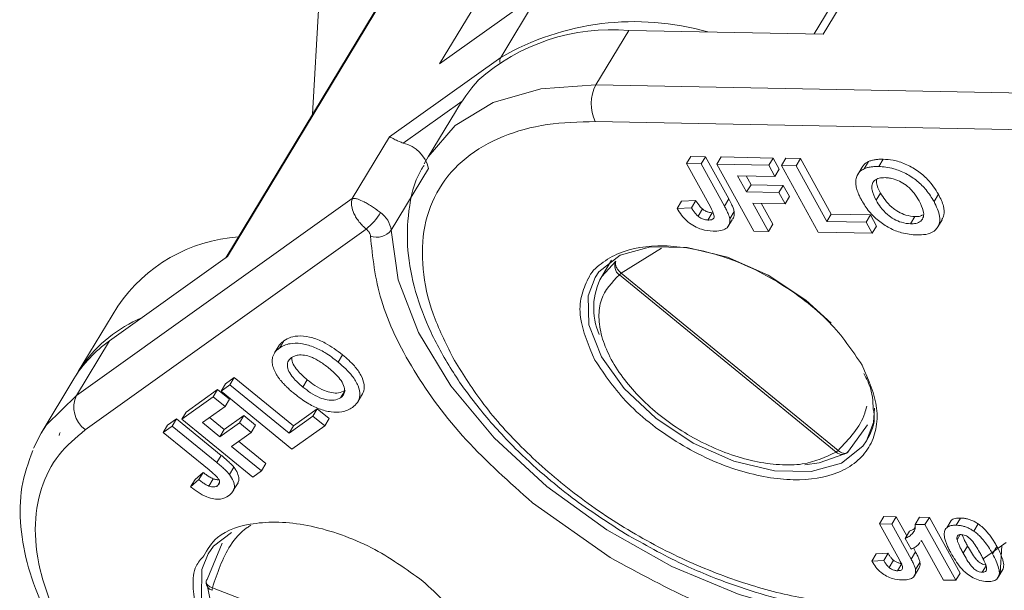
# Model space of a CAD drawing. Header units: millimetres. Extents: x 2698 to 3057, y -367 to -114.
# Tile 34 of 63: x 2870 to 2886, y -144 to -136. Entities that reach past the tile are written whole.
import ezdxf

# ---------------------------------------------------------------- set-up
doc = ezdxf.new("R2010")
doc.units = ezdxf.units.MM

msp = doc.modelspace()

# ---------------------------------------------------------------- linework, layer by layer
at = {"color": 7, "linetype": 'Continuous', "lineweight": 15}
for p, q in [((2882.815, -135.851), (2887.537, -128.02)), ((2887.353, -128.099), (2882.679, -135.848)), ((2880.286, -130.716), (2876.913, -136.309)), ((2878.331, -131.491), (2873.623, -139.297)), ((2873.647, -139.279), (2878.37, -131.449)), ((2876.913, -136.309), (2878.461, -135.202)), ((2878.461, -135.202), (2877.854, -136.209)), ((2875.053, -135.387), (2874.958, -137.083)), ((2879.319, -136.633), (2879.825, -135.794)), ((2879.825, -135.794), (2882.815, -135.851)), ((2877.854, -136.209), (2876.142, -137.433)), ((2886.299, -136.766), (2879.319, -136.633)), ((2876.354, -137.53), (2877.259, -136.884)), ((2877.155, -137.047), (2876.734, -137.743)), ((2879.309, -137.198), (2886.419, -137.334)), ((2876.142, -137.433), (2875.568, -138.384)), ((2876.673, -137.852), (2876.734, -137.743)), ((2880.712, -137.847), (2880.779, -137.736)), ((2881.005, -137.74), (2880.779, -137.736)), ((2880.938, -137.852), (2881.005, -137.74)), ((2881.364, -138.389), (2881.005, -137.74)), ((2881.179, -137.856), (2881.246, -137.744)), ((2882.045, -137.76), (2881.246, -137.744)), ((2881.978, -137.872), (2882.045, -137.76)), ((2882.14, -137.931), (2882.045, -137.76)), ((2882.174, -137.875), (2882.241, -137.763)), ((2882.467, -137.768), (2882.241, -137.763)), ((2882.4, -137.88), (2882.467, -137.768)), ((2882.941, -138.625), (2882.467, -137.768)), ((2881.08, -138.514), (2880.712, -137.847)), ((2880.712, -137.847), (2880.938, -137.852)), ((2880.938, -137.852), (2881.296, -138.501)), ((2881.179, -137.856), (2881.978, -137.872)), ((2881.747, -138.886), (2881.179, -137.856)), ((2881.978, -137.872), (2882.072, -138.043)), ((2882.742, -138.905), (2882.174, -137.875)), ((2882.174, -137.875), (2882.4, -137.88)), ((2882.4, -137.88), (2882.873, -138.737)), ((2883.417, -137.901), (2883.35, -138.013)), ((2883.446, -137.926), (2883.514, -137.815)), ((2883.672, -137.891), (2883.739, -137.779)), ((2876.167, -138.872), (2876.74, -137.921)), ((2882.072, -138.043), (2881.5, -138.032)), ((2881.5, -138.032), (2881.638, -138.283)), ((2881.706, -138.171), (2881.63, -138.035)), ((2882.072, -138.043), (2882.14, -137.931)), ((2883.35, -138.013), (2883.35, -138.013)), ((2881.638, -138.283), (2881.706, -138.171)), ((2882.203, -138.181), (2881.706, -138.171)), ((2882.135, -138.292), (2882.203, -138.181)), ((2882.298, -138.352), (2882.203, -138.181)), ((2881.638, -138.283), (2882.135, -138.292)), ((2882.135, -138.292), (2882.23, -138.464)), ((2882.23, -138.464), (2882.298, -138.352)), ((2883.633, -138.412), (2883.7, -138.3)), ((2884.591, -138.319), (2884.523, -138.431)), ((2875.568, -138.384), (2871.323, -141.418)), ((2880.57, -138.537), (2880.638, -138.425)), ((2880.857, -138.416), (2880.638, -138.425)), ((2880.789, -138.528), (2880.857, -138.416)), ((2881.296, -138.501), (2881.364, -138.389)), ((2882.23, -138.464), (2881.733, -138.454)), ((2881.733, -138.454), (2881.973, -138.89)), ((2882.041, -138.778), (2881.863, -138.457)), ((2880.57, -138.537), (2880.789, -138.528)), ((2880.891, -138.657), (2880.958, -138.545)), ((2881.11, -138.604), (2881.043, -138.716)), ((2881.378, -138.696), (2881.446, -138.584)), ((2882.873, -138.737), (2882.941, -138.625)), ((2883.544, -138.637), (2882.941, -138.625)), ((2883.544, -138.637), (2883.476, -138.749)), ((2883.638, -138.808), (2883.544, -138.637)), ((2884.23, -138.663), (2884.163, -138.775)), ((2881.346, -138.824), (2881.414, -138.712)), ((2881.973, -138.89), (2882.041, -138.778)), ((2882.873, -138.737), (2883.476, -138.749)), ((2883.476, -138.749), (2883.571, -138.92)), ((2883.571, -138.92), (2883.638, -138.808)), ((2884.581, -138.822), (2884.648, -138.71)), ((2871.458, -141.946), (2875.782, -138.855)), ((2881.973, -138.89), (2881.747, -138.886)), ((2883.571, -138.92), (2882.742, -138.905)), ((2871.829, -140.579), (2873.647, -139.279)), ((2879.708, -139.535), (2880.33, -139.15)), ((2879.559, -139.334), (2879.408, -139.585)), ((2879.408, -139.585), (2879.624, -139.349)), ((2883.017, -142.29), (2879.679, -139.559)), ((2883.046, -142.266), (2879.708, -139.535)), ((2871.958, -140.044), (2871.351, -141.051)), ((2871.323, -141.418), (2871.829, -140.579)), ((2874.449, -140.688), (2874.516, -140.576)), ((2874.44, -140.652), (2874.372, -140.764)), ((2875.418, -140.792), (2875.351, -140.904)), ((2871.318, -141.107), (2871.416, -140.949)), ((2871.283, -141.163), (2870.777, -142.002)), ((2873.548, -141.353), (2873.615, -141.241)), ((2873.752, -141.143), (2873.615, -141.241)), ((2873.685, -141.255), (2873.752, -141.143)), ((2874.663, -141.888), (2873.752, -141.143)), ((2874.808, -141.289), (2874.876, -141.177)), ((2873.496, -141.327), (2873.01, -141.674)), ((2873.428, -141.438), (2873.496, -141.327)), ((2873.678, -141.476), (2873.496, -141.327)), ((2873.548, -141.353), (2873.685, -141.255)), ((2874.64, -142.247), (2873.548, -141.353)), ((2873.685, -141.255), (2874.596, -142)), ((2875.457, -141.342), (2875.389, -141.454)), ((2875.66, -141.506), (2875.727, -141.394)), ((2872.943, -141.786), (2873.428, -141.438)), ((2873.428, -141.438), (2873.61, -141.587)), ((2873.61, -141.587), (2873.678, -141.476)), ((2872.943, -141.786), (2873.01, -141.674)), ((2873.61, -141.587), (2873.262, -141.836)), ((2875.03, -141.626), (2874.663, -141.888)), ((2875.03, -141.626), (2874.962, -141.738)), ((2875.212, -141.775), (2875.03, -141.626)), ((2872.863, -141.779), (2872.726, -141.877)), ((2872.796, -141.89), (2872.863, -141.779)), ((2873.552, -142.342), (2872.863, -141.779)), ((2874.035, -142.679), (2872.943, -141.786)), ((2873.262, -141.836), (2873.528, -142.054)), ((2873.596, -141.942), (2873.371, -141.758)), ((2873.528, -142.054), (2873.831, -141.838)), ((2873.898, -141.726), (2873.596, -141.942)), ((2873.831, -141.838), (2873.898, -141.726)), ((2873.831, -141.838), (2874.013, -141.987)), ((2874.08, -141.875), (2873.898, -141.726)), ((2874.596, -142), (2874.962, -141.738)), ((2874.962, -141.738), (2875.144, -141.887)), ((2875.144, -141.887), (2875.212, -141.775)), ((2870.66, -142.229), (2870.777, -142.002)), ((2872.659, -141.989), (2872.726, -141.877)), ((2872.659, -141.989), (2872.796, -141.89)), ((2873.366, -142.567), (2872.659, -141.989)), ((2872.796, -141.89), (2873.485, -142.454)), ((2873.528, -142.054), (2873.596, -141.942)), ((2874.013, -141.987), (2873.71, -142.203)), ((2874.013, -141.987), (2874.08, -141.875)), ((2874.596, -142), (2874.663, -141.888)), ((2875.144, -141.887), (2874.64, -142.247)), ((2883.497, -141.871), (2883.205, -142.278)), ((2874.24, -142.469), (2873.819, -142.125)), ((2873.71, -142.203), (2874.173, -142.581)), ((2873.485, -142.454), (2873.552, -142.342)), ((2873.271, -142.604), (2873.148, -142.714)), ((2873.204, -142.716), (2873.271, -142.604)), ((2873.677, -142.635), (2873.744, -142.523)), ((2874.173, -142.581), (2874.035, -142.679)), ((2874.173, -142.581), (2874.24, -142.469)), ((2873.08, -142.825), (2873.148, -142.714)), ((2873.08, -142.825), (2873.204, -142.716)), ((2873.358, -142.814), (2873.426, -142.702)), ((2873.526, -142.753), (2873.492, -142.81)), ((2873.742, -142.875), (2873.81, -142.763)), ((2878.343, -143.073), (2879.539, -143.916)), ((2883.684, -143.396), (2883.751, -143.284)), ((2883.939, -143.288), (2883.751, -143.284)), ((2883.872, -143.4), (2883.939, -143.288)), ((2884.102, -143.582), (2883.939, -143.288)), ((2884.3, -143.295), (2884.233, -143.406)), ((2884.451, -143.297), (2884.3, -143.295)), ((2884.384, -143.409), (2884.451, -143.297)), ((2884.925, -144.155), (2884.451, -143.297)), ((2884.785, -143.347), (2884.718, -143.458)), ((2884.864, -143.418), (2884.932, -143.307)), ((2883.99, -143.951), (2883.684, -143.396)), ((2883.684, -143.396), (2883.872, -143.4)), ((2883.872, -143.4), (2884.171, -143.94)), ((2884.078, -143.621), (2884.146, -143.509)), ((2884.384, -143.409), (2884.233, -143.406)), ((2884.384, -143.409), (2884.857, -144.267)), ((2885.137, -143.511), (2885.204, -143.399)), ((2884.169, -143.786), (2884.078, -143.621)), ((2884.332, -143.653), (2884.321, -143.667)), ((2884.323, -143.668), (2884.332, -143.653)), ((2884.669, -144.264), (2884.332, -143.653)), ((2884.927, -143.563), (2884.879, -143.644)), ((2873.332, -144.255), (2873.568, -143.697)), ((2884.171, -143.94), (2884.238, -143.828)), ((2884.238, -143.828), (2884.205, -143.769)), ((2884.972, -143.851), (2885.04, -143.739)), ((2885.28, -143.938), (2885.633, -143.686)), ((2885.424, -143.859), (2885.492, -143.747)), ((2885.542, -144.161), (2885.566, -143.733)), ((2883.566, -143.97), (2883.633, -143.859)), ((2883.566, -143.97), (2883.748, -143.963)), ((2883.816, -143.851), (2883.633, -143.859)), ((2883.748, -143.963), (2883.816, -143.851)), ((2883.833, -144.07), (2883.9, -143.958)), ((2884.027, -144.008), (2883.96, -144.119)), ((2884.212, -144.21), (2884.28, -144.098)), ((2884.239, -144.103), (2884.307, -143.991)), ((2885.265, -144.144), (2885.324, -144.046)), ((2885.519, -144.204), (2885.587, -144.092)), ((2884.857, -144.267), (2884.669, -144.264)), ((2884.857, -144.267), (2884.925, -144.155)), ((2885.49, -144.247), (2885.558, -144.135)), ((2877.401, -145.92), (2873.415, -144.383))]:
    msp.add_line(p, q, dxfattribs=at)
at = {"color": 7, "linetype": 'Continuous', "lineweight": 15, "flags": 128}
for points in [[(2876.734, -137.743), (2876.734, -137.744), (2877.152, -137.259), (2877.738, -136.904), (2878.47, -136.693), (2879.319, -136.633)], [(2883.552, -144.914), (2882.559, -144.779), (2881.524, -144.488), (2880.486, -144.053), (2879.487, -143.489), (2878.563, -142.82), (2877.752, -142.07), (2877.084, -141.269), (2876.586, -140.448), (2876.276, -139.639), (2876.167, -138.872)], [(2879.306, -139.599), (2879.363, -139.516), (2879.691, -139.257), (2880.158, -139.128), (2880.725, -139.138), (2881.346, -139.289), (2881.971, -139.566), (2882.55, -139.948), (2882.942, -140.304)], [(2883.484, -142.12), (2883.427, -142.202), (2883.098, -142.462), (2882.632, -142.591), (2882.065, -142.58), (2881.443, -142.43), (2880.818, -142.153), (2880.24, -141.77), (2879.755, -141.314), (2879.403, -140.821), (2879.212, -140.332), (2879.198, -139.885), (2879.306, -139.599)], [(2870.777, -142.002), (2870.863, -141.872), (2871.323, -141.418)], [(2883.607, -141.616), (2883.591, -141.834), (2883.484, -142.12)], [(2871.072, -141.987), (2871.062, -142.01), (2871.057, -142.034)], [(2883.135, -142.322), (2882.753, -142.459), (2882.536, -142.486)], [(2873.348, -143.857), (2873.433, -143.742), (2873.707, -143.529)], [(2877.527, -146.378), (2877.442, -146.493), (2877.098, -146.74), (2876.618, -146.855), (2876.043, -146.829), (2875.419, -146.665), (2874.797, -146.375), (2874.226, -145.983), (2873.754, -145.521), (2873.418, -145.027), (2873.245, -144.54), (2873.25, -144.099), (2873.348, -143.857)], [(2873.317, -144.304), (2873.317, -144.302), (2873.318, -144.293)], [(2873.486, -144.911), (2873.418, -144.748), (2873.332, -144.339)]]:
    msp.add_lwpolyline(points, dxfattribs=at)
at = {"color": 7, "linetype": 'Continuous', "lineweight": 15}
for centre, radius, start, end in [((2879.56, -138.882), 3.099, 85.0974, 131.5765), ((2879.911, -139.781), 4.122, 74.0908, 119.9331), ((2877.969, -136.275), 0.132, 150.0826, 184.7722), ((2879.86, -136.926), 0.615, 151.5129, 206.3019), ((2876.235, -138.034), 0.517, 12.563, 76.696), ((2875.167, -138.096), 0.977, 309.06, 328.8228), ((2875.778, -138.923), 0.392, 7.4596, 55.0547), ((2873.994, -141.431), 2.464, 94.1016, 145.7249), ((2875.948, -138.709), 0.273, 248.5289, 323.2423), ((2879.779, -139.421), 0.171, 155.0388, 234.1869), ((2880.295, -140.069), 1.011, 151.3991, 203.8754), ((2879.498, -139.312), 0.306, 306.1799, 313.2492), ((2873.152, -142.193), 2.135, 112.7619, 144.3817), ((2872.961, -142.185), 1.965, 125.1655, 148.6406), ((2871.713, -141.599), 0.43, 154.9966, 233.6578), ((2882.836, -142.043), 0.306, 306.1799, 313.2492), ((2883.106, -142.207), 0.122, 223.1355, 324.0986), ((2873.445, -144.298), 0.128, 182.5457, 253.7891), ((2873.674, -144.439), 0.265, 167.8206, 176.121)]:
    msp.add_arc(centre, radius, start, end, dxfattribs=at)
msp.add_ellipse((2882.557, -138.932), major_axis=(5.849, -0.556), ratio=0.7152, start_param=2.677734, end_param=2.810591, dxfattribs=at)
for points, knots in [([(2877.116, -140.835), (2877.005, -140.608), (2876.775, -140.142), (2876.629, -139.453), (2876.653, -138.795), (2876.877, -138.211), (2877.288, -137.74), (2877.86, -137.412), (2878.537, -137.22), (2879.056, -137.205), (2879.309, -137.198)], [0, 0, 0, 0, 0.116516, 0.240011, 0.368641, 0.5, 0.631359, 0.759989, 0.883484, 1, 1, 1, 1]), ([(2876.354, -137.53), (2876.331, -137.522), (2876.275, -137.502), (2876.202, -137.463), (2876.161, -137.441), (2876.145, -137.434), (2876.142, -137.433), (2876.142, -137.433)], [0, 0, 0, 0, 0.199298, 0.482687, 0.884346, 0.991219, 1, 1, 1, 1]), ([(2876.675, -137.873), (2876.657, -137.899), (2876.522, -138.105), (2876.425, -138.551), (2876.4, -139.179), (2876.522, -139.812), (2876.761, -140.444), (2877.103, -141.06), (2877.539, -141.66), (2878.018, -142.188), (2878.5, -142.634), (2879.056, -143.088), (2879.494, -143.37), (2879.772, -143.549)], [0, 0, 0, 0, 0.017358, 0.133178, 0.237831, 0.34199, 0.444363, 0.544151, 0.640087, 0.740835, 0.815005, 0.882152, 1, 1, 1, 1]), ([(2883.514, -137.815), (2883.499, -137.822), (2883.468, -137.839), (2883.437, -137.869), (2883.424, -137.892), (2883.419, -137.902)], [0, 0, 0, 0, 0.364765, 0.736913, 1, 1, 1, 1]), ([(2883.446, -137.926), (2883.454, -137.923), (2883.471, -137.916), (2883.497, -137.908), (2883.525, -137.902), (2883.562, -137.895), (2883.611, -137.891), (2883.651, -137.891), (2883.672, -137.891)], [0, 0, 0, 0, 0.128731, 0.257866, 0.386626, 0.515715, 0.756976, 1, 1, 1, 1]), ([(2883.739, -137.779), (2883.728, -137.779), (2883.707, -137.779), (2883.675, -137.78), (2883.644, -137.782), (2883.606, -137.787), (2883.56, -137.796), (2883.529, -137.808), (2883.514, -137.815)], [0, 0, 0, 0, 0.128732, 0.257606, 0.386376, 0.51538, 0.756185, 1, 1, 1, 1]), ([(2883.672, -137.891), (2883.708, -137.893), (2883.782, -137.896), (2883.923, -137.926), (2884.092, -137.994), (2884.268, -138.11), (2884.419, -138.261), (2884.486, -138.37), (2884.523, -138.431)], [0, 0, 0, 0, 0.1156857, 0.2341154, 0.4161499, 0.5982277, 0.7791568, 1, 1, 1, 1]), ([(2884.591, -138.319), (2884.542, -138.241), (2884.461, -138.112), (2884.271, -137.95), (2884.084, -137.846), (2883.898, -137.789), (2883.79, -137.782), (2883.739, -137.779)], [0, 0, 0, 0, 0.284132, 0.471264, 0.658799, 0.839957, 1, 1, 1, 1]), ([(2883.319, -138.153), (2883.318, -138.14), (2883.318, -138.114), (2883.324, -138.078), (2883.334, -138.044), (2883.353, -138.004), (2883.385, -137.961), (2883.426, -137.938), (2883.446, -137.926)], [0, 0, 0, 0, 0.133073, 0.266997, 0.39515, 0.524204, 0.757496, 1, 1, 1, 1]), ([(2883.633, -138.412), (2883.607, -138.359), (2883.565, -138.274), (2883.561, -138.167), (2883.601, -138.102), (2883.675, -138.066), (2883.738, -138.063), (2883.769, -138.062)], [0, 0, 0, 0, 0.303112, 0.485747, 0.669483, 0.839714, 1, 1, 1, 1]), ([(2883.769, -138.062), (2883.792, -138.064), (2883.837, -138.066), (2883.921, -138.085), (2884.02, -138.127), (2884.108, -138.187), (2884.17, -138.247), (2884.235, -138.322), (2884.27, -138.381), (2884.294, -138.421)], [0, 0, 0, 0, 0.11085, 0.2248, 0.390073, 0.555025, 0.658681, 0.765256, 1, 1, 1, 1]), ([(2883.411, -138.414), (2883.4, -138.395), (2883.38, -138.357), (2883.357, -138.306), (2883.341, -138.263), (2883.33, -138.226), (2883.322, -138.189), (2883.32, -138.165), (2883.319, -138.153)], [0, 0, 0, 0, 0.213852, 0.428483, 0.569883, 0.711695, 0.855402, 1, 1, 1, 1]), ([(2883.7, -138.3), (2883.672, -138.246), (2883.633, -138.173), (2883.635, -138.109), (2883.636, -138.092)], [0, 0, 0, 0, 0.730217, 1, 1, 1, 1]), ([(2884.23, -138.663), (2884.183, -138.658), (2884.101, -138.65), (2883.973, -138.592), (2883.859, -138.512), (2883.766, -138.41), (2883.722, -138.335), (2883.7, -138.3)], [0, 0, 0, 0, 0.223725, 0.396484, 0.568818, 0.795185, 1, 1, 1, 1]), ([(2884.642, -138.707), (2884.656, -138.684), (2884.689, -138.628), (2884.675, -138.521), (2884.64, -138.413), (2884.607, -138.35), (2884.591, -138.319)], [0, 0, 0, 0, 0.2261909, 0.5627363, 0.7792293, 1, 1, 1, 1]), ([(2875.782, -138.855), (2875.764, -138.838), (2875.726, -138.805), (2875.674, -138.746), (2875.628, -138.681), (2875.584, -138.599), (2875.558, -138.518), (2875.552, -138.44), (2875.563, -138.403), (2875.568, -138.384)], [0, 0, 0, 0, 0.11557, 0.23511, 0.359234, 0.48849, 0.700997, 0.839753, 1, 1, 1, 1]), ([(2875.568, -138.384), (2875.581, -138.383), (2875.604, -138.38), (2875.664, -138.396), (2875.735, -138.426), (2875.813, -138.469), (2875.879, -138.51), (2875.944, -138.555), (2875.983, -138.586), (2876.003, -138.602)], [0, 0, 0, 0, 0.160221, 0.298967, 0.511509, 0.64075, 0.764869, 0.884415, 1, 1, 1, 1]), ([(2880.958, -138.545), (2880.95, -138.537), (2880.933, -138.523), (2880.914, -138.5), (2880.898, -138.479), (2880.883, -138.458), (2880.869, -138.437), (2880.861, -138.423), (2880.857, -138.416)], [0, 0, 0, 0, 0.181115, 0.366886, 0.524241, 0.682072, 0.840928, 1, 1, 1, 1]), ([(2881.043, -138.716), (2881.062, -138.715), (2881.094, -138.714), (2881.126, -138.699), (2881.141, -138.674), (2881.132, -138.612), (2881.103, -138.556), (2881.08, -138.514)], [0, 0, 0, 0, 0.18477, 0.299721, 0.415218, 0.548197, 1, 1, 1, 1]), ([(2881.296, -138.501), (2881.306, -138.52), (2881.322, -138.548), (2881.34, -138.586), (2881.355, -138.619), (2881.369, -138.656), (2881.375, -138.682), (2881.378, -138.696)], [0, 0, 0, 0, 0.2893179, 0.4339745, 0.5788177, 0.7885957, 1, 1, 1, 1]), ([(2881.446, -138.584), (2881.444, -138.575), (2881.44, -138.557), (2881.43, -138.528), (2881.419, -138.5), (2881.404, -138.467), (2881.386, -138.43), (2881.371, -138.403), (2881.364, -138.389)], [0, 0, 0, 0, 0.144696, 0.290364, 0.435012, 0.579947, 0.789843, 1, 1, 1, 1]), ([(2884.258, -138.946), (2884.181, -138.94), (2884.045, -138.929), (2883.835, -138.843), (2883.662, -138.728), (2883.512, -138.58), (2883.446, -138.473), (2883.411, -138.414)], [0, 0, 0, 0, 0.24017, 0.421217, 0.602249, 0.783608, 1, 1, 1, 1]), ([(2884.163, -138.775), (2884.116, -138.77), (2884.033, -138.762), (2883.906, -138.704), (2883.792, -138.624), (2883.699, -138.522), (2883.654, -138.447), (2883.633, -138.412)], [0, 0, 0, 0, 0.223725, 0.396484, 0.568818, 0.795185, 1, 1, 1, 1]), ([(2884.294, -138.421), (2884.32, -138.474), (2884.363, -138.559), (2884.367, -138.668), (2884.326, -138.736), (2884.252, -138.772), (2884.191, -138.774), (2884.163, -138.775)], [0, 0, 0, 0, 0.2992772, 0.4895496, 0.6811444, 0.8546855, 1, 1, 1, 1]), ([(2884.523, -138.431), (2884.56, -138.508), (2884.621, -138.637), (2884.608, -138.794), (2884.533, -138.892), (2884.408, -138.943), (2884.306, -138.945), (2884.258, -138.946)], [0, 0, 0, 0, 0.2858671, 0.4723857, 0.6592091, 0.8417239, 1, 1, 1, 1]), ([(2881.123, -138.887), (2881.064, -138.882), (2880.971, -138.874), (2880.833, -138.815), (2880.723, -138.739), (2880.634, -138.641), (2880.591, -138.571), (2880.57, -138.537)], [0, 0, 0, 0, 0.2756226, 0.4386582, 0.6018594, 0.8082554, 1, 1, 1, 1]), ([(2880.789, -138.528), (2880.794, -138.536), (2880.804, -138.552), (2880.819, -138.574), (2880.834, -138.596), (2880.85, -138.617), (2880.869, -138.637), (2880.883, -138.65), (2880.891, -138.657)], [0, 0, 0, 0, 0.180506, 0.361241, 0.518043, 0.675328, 0.83608, 1, 1, 1, 1]), ([(2880.891, -138.657), (2880.899, -138.663), (2880.917, -138.676), (2880.945, -138.693), (2880.975, -138.705), (2881.001, -138.711), (2881.024, -138.715), (2881.036, -138.715), (2881.043, -138.716)], [0, 0, 0, 0, 0.186791, 0.379199, 0.55517, 0.738578, 0.868367, 1, 1, 1, 1]), ([(2881.11, -138.604), (2881.101, -138.603), (2881.083, -138.602), (2881.055, -138.596), (2881.029, -138.588), (2881.005, -138.576), (2880.981, -138.562), (2880.966, -138.55), (2880.958, -138.545)], [0, 0, 0, 0, 0.186663, 0.377907, 0.524717, 0.675939, 0.835816, 1, 1, 1, 1]), ([(2881.411, -138.71), (2881.415, -138.706), (2881.441, -138.687), (2881.452, -138.641), (2881.447, -138.598), (2881.446, -138.584)], [0, 0, 0, 0, 0.129095, 0.713829, 1, 1, 1, 1]), ([(2884.348, -138.638), (2884.336, -138.645), (2884.305, -138.663), (2884.259, -138.663), (2884.23, -138.663)], [0, 0, 0, 0, 0.3738739, 1, 1, 1, 1]), ([(2881.378, -138.696), (2881.379, -138.727), (2881.381, -138.788), (2881.326, -138.851), (2881.237, -138.884), (2881.162, -138.886), (2881.123, -138.887)], [0, 0, 0, 0, 0.252615, 0.502607, 0.739519, 1, 1, 1, 1]), ([(2875.782, -138.855), (2875.792, -138.863), (2875.811, -138.88), (2875.831, -138.908), (2875.846, -138.937), (2875.847, -138.954), (2875.848, -138.963)], [0, 0, 0, 0, 0.2492266, 0.4999529, 0.7492347, 1, 1, 1, 1]), ([(2875.848, -138.963), (2875.882, -139.288), (2875.951, -139.949), (2876.475, -141.033), (2877.264, -142.111), (2877.987, -142.755), (2878.343, -143.073)], [0, 0, 0, 0, 0.246171, 0.5, 0.753829, 1, 1, 1, 1]), ([(2883.418, -140.954), (2883.265, -140.727), (2883.03, -140.377), (2882.542, -139.952), (2882.118, -139.661), (2881.661, -139.42), (2881.062, -139.194), (2880.343, -139.071), (2879.742, -139.167), (2879.393, -139.381), (2879.238, -139.522), (2879.202, -139.617), (2879.201, -139.618)], [0, 0, 0, 0, 0.159417, 0.246117, 0.332891, 0.419591, 0.506365, 0.665781, 0.825198, 0.911899, 0.998672, 1, 1, 1, 1]), ([(2879.624, -139.349), (2879.621, -139.357), (2879.617, -139.371), (2879.619, -139.402), (2879.629, -139.435), (2879.646, -139.467), (2879.67, -139.501), (2879.693, -139.521), (2879.708, -139.535)], [0, 0, 0, 0, 0.159136, 0.295678, 0.500172, 0.632027, 0.75895, 1, 1, 1, 1]), ([(2883.017, -142.29), (2882.856, -142.367), (2882.608, -142.487), (2882.147, -142.495), (2881.76, -142.441), (2881.356, -142.324), (2880.839, -142.101), (2880.243, -141.715), (2879.779, -141.233), (2879.522, -140.824), (2879.398, -140.508), (2879.353, -140.209), (2879.395, -139.858), (2879.567, -139.677), (2879.679, -139.559)], [0, 0, 0, 0, 0.1198042, 0.1849336, 0.25, 0.3151294, 0.3801958, 0.5, 0.6198042, 0.6849336, 0.75, 0.8151294, 0.8801958, 1, 1, 1, 1]), ([(2879.201, -139.618), (2879.16, -139.707), (2879.076, -139.885), (2879.058, -140.302), (2879.207, -140.651), (2879.304, -140.876)], [0, 0, 0, 0, 0.257486, 0.519196, 1, 1, 1, 1]), ([(2874.516, -140.576), (2874.51, -140.58), (2874.497, -140.59), (2874.479, -140.606), (2874.463, -140.623), (2874.449, -140.638), (2874.443, -140.648), (2874.44, -140.652)], [0, 0, 0, 0, 0.217582, 0.435403, 0.653048, 0.87109, 1, 1, 1, 1]), ([(2874.449, -140.688), (2874.472, -140.673), (2874.519, -140.643), (2874.625, -140.613), (2874.775, -140.611), (2874.964, -140.661), (2875.165, -140.761), (2875.285, -140.853), (2875.351, -140.904)], [0, 0, 0, 0, 0.115686, 0.234115, 0.41615, 0.598228, 0.779157, 1, 1, 1, 1]), ([(2875.418, -140.792), (2875.332, -140.727), (2875.189, -140.62), (2874.958, -140.524), (2874.77, -140.494), (2874.618, -140.514), (2874.549, -140.556), (2874.516, -140.576)], [0, 0, 0, 0, 0.284132, 0.471264, 0.658799, 0.839957, 1, 1, 1, 1]), ([(2874.341, -140.83), (2874.344, -140.823), (2874.348, -140.808), (2874.358, -140.787), (2874.37, -140.767), (2874.387, -140.743), (2874.413, -140.715), (2874.437, -140.697), (2874.449, -140.688)], [0, 0, 0, 0, 0.128731, 0.257866, 0.386626, 0.515715, 0.756976, 1, 1, 1, 1]), ([(2874.633, -140.835), (2874.647, -140.827), (2874.676, -140.809), (2874.74, -140.792), (2874.829, -140.794), (2874.925, -140.821), (2875.007, -140.859), (2875.1, -140.913), (2875.164, -140.964), (2875.208, -140.998)], [0, 0, 0, 0, 0.11085, 0.2248, 0.390073, 0.555025, 0.658681, 0.765256, 1, 1, 1, 1]), ([(2875.725, -141.392), (2875.729, -141.386), (2875.754, -141.347), (2875.758, -141.252), (2875.711, -141.109), (2875.618, -140.98), (2875.517, -140.875), (2875.451, -140.82), (2875.418, -140.792)], [0, 0, 0, 0, 0.042402, 0.265025, 0.487715, 0.710518, 0.853843, 1, 1, 1, 1]), ([(2874.432, -141.143), (2874.422, -141.128), (2874.403, -141.099), (2874.38, -141.056), (2874.361, -141.013), (2874.343, -140.96), (2874.33, -140.896), (2874.337, -140.853), (2874.341, -140.83)], [0, 0, 0, 0, 0.133073, 0.266997, 0.39515, 0.524204, 0.757496, 1, 1, 1, 1]), ([(2874.808, -141.289), (2874.754, -141.242), (2874.667, -141.166), (2874.586, -141.048), (2874.562, -140.957), (2874.579, -140.882), (2874.615, -140.851), (2874.633, -140.835)], [0, 0, 0, 0, 0.3031124, 0.4857467, 0.6694826, 0.8397141, 1, 1, 1, 1]), ([(2874.876, -141.177), (2874.821, -141.129), (2874.733, -141.053), (2874.656, -140.937), (2874.63, -140.866), (2874.638, -140.837), (2874.639, -140.833)], [0, 0, 0, 0, 0.4338549, 0.6952654, 0.9582526, 1, 1, 1, 1]), ([(2875.351, -140.904), (2875.43, -140.974), (2875.56, -141.09), (2875.668, -141.272), (2875.695, -141.416), (2875.658, -141.53), (2875.599, -141.58), (2875.572, -141.603)], [0, 0, 0, 0, 0.285867, 0.472386, 0.659209, 0.841724, 1, 1, 1, 1]), ([(2883.414, -144.632), (2883.148, -144.615), (2882.601, -144.58), (2881.696, -144.358), (2880.745, -144.001), (2879.8, -143.505), (2878.92, -142.9), (2878.16, -142.226), (2877.541, -141.529), (2877.255, -141.062), (2877.116, -140.835)], [0, 0, 0, 0, 0.116516, 0.240011, 0.368641, 0.5, 0.631359, 0.759989, 0.883484, 1, 1, 1, 1]), ([(2879.304, -140.876), (2879.457, -141.103), (2879.692, -141.454), (2880.18, -141.878), (2880.604, -142.17), (2881.061, -142.41), (2881.66, -142.637), (2882.38, -142.76), (2882.977, -142.662), (2883.336, -142.454), (2883.534, -142.226), (2883.642, -141.944), (2883.666, -141.529), (2883.516, -141.18), (2883.418, -140.954)], [0, 0, 0, 0, 0.119721, 0.184834, 0.25, 0.315112, 0.380279, 0.5, 0.619721, 0.684834, 0.75, 0.815112, 0.880279, 1, 1, 1, 1]), ([(2875.208, -140.998), (2875.262, -141.045), (2875.35, -141.121), (2875.432, -141.241), (2875.457, -141.336), (2875.44, -141.41), (2875.405, -141.44), (2875.389, -141.454)], [0, 0, 0, 0, 0.299277, 0.48955, 0.681144, 0.854685, 1, 1, 1, 1]), ([(2883.44, -141.078), (2883.472, -141.137), (2883.574, -141.331), (2883.582, -141.506), (2883.588, -141.628)], [0, 0, 0, 0, 0.305967, 1, 1, 1, 1]), ([(2874.678, -141.393), (2874.658, -141.376), (2874.618, -141.343), (2874.567, -141.296), (2874.526, -141.255), (2874.492, -141.218), (2874.46, -141.181), (2874.441, -141.156), (2874.432, -141.143)], [0, 0, 0, 0, 0.213852, 0.428483, 0.569883, 0.711695, 0.855402, 1, 1, 1, 1]), ([(2875.457, -141.342), (2875.425, -141.358), (2875.37, -141.387), (2875.252, -141.379), (2875.126, -141.342), (2874.995, -141.27), (2874.914, -141.207), (2874.876, -141.177)], [0, 0, 0, 0, 0.2237252, 0.3964843, 0.568818, 0.7951848, 1, 1, 1, 1]), ([(2875.572, -141.603), (2875.521, -141.631), (2875.432, -141.68), (2875.244, -141.68), (2875.058, -141.63), (2874.86, -141.533), (2874.742, -141.442), (2874.678, -141.393)], [0, 0, 0, 0, 0.24017, 0.421217, 0.602249, 0.783608, 1, 1, 1, 1]), ([(2875.389, -141.454), (2875.358, -141.47), (2875.303, -141.498), (2875.185, -141.491), (2875.058, -141.454), (2874.928, -141.382), (2874.847, -141.319), (2874.808, -141.289)], [0, 0, 0, 0, 0.223725, 0.396484, 0.568818, 0.795185, 1, 1, 1, 1]), ([(2883.487, -141.586), (2883.478, -141.622), (2883.41, -141.885), (2883.215, -142.089), (2883.046, -142.266)], [0, 0, 0, 0, 0.134237, 1, 1, 1, 1]), ([(2883.588, -141.628), (2883.593, -141.653), (2883.63, -141.845), (2883.552, -141.992), (2883.484, -142.12)], [0, 0, 0, 0, 0.129354, 1, 1, 1, 1]), ([(2872.822, -147.019), (2872.59, -146.816), (2872.112, -146.398), (2871.52, -145.694), (2871.051, -144.945), (2870.756, -144.189), (2870.655, -143.474), (2870.754, -142.846), (2871.016, -142.322), (2871.314, -142.069), (2871.458, -141.946)], [0, 0, 0, 0, 0.116516, 0.240011, 0.368641, 0.5, 0.631359, 0.759989, 0.883484, 1, 1, 1, 1]), ([(2870.65, -142.265), (2870.584, -142.451), (2870.452, -142.82), (2870.447, -143.439), (2870.564, -144.069), (2870.804, -144.703), (2871.146, -145.318), (2871.582, -145.918), (2872.061, -146.447), (2872.543, -146.892), (2873.099, -147.346), (2873.536, -147.628), (2873.815, -147.807)], [0, 0, 0, 0, 0.108818, 0.216412, 0.323498, 0.428748, 0.53134, 0.629972, 0.733551, 0.809806, 0.878841, 1, 1, 1, 1]), ([(2883.046, -142.266), (2883.062, -142.278), (2883.086, -142.295), (2883.119, -142.308), (2883.148, -142.313), (2883.173, -142.31), (2883.194, -142.298), (2883.201, -142.285), (2883.205, -142.278)], [0, 0, 0, 0, 0.24107, 0.367988, 0.499828, 0.704353, 0.840888, 1, 1, 1, 1]), ([(2873.485, -142.454), (2873.505, -142.471), (2873.535, -142.496), (2873.574, -142.53), (2873.606, -142.56), (2873.642, -142.595), (2873.665, -142.622), (2873.677, -142.635)], [0, 0, 0, 0, 0.289318, 0.433974, 0.578818, 0.788596, 1, 1, 1, 1]), ([(2873.744, -142.523), (2873.737, -142.514), (2873.721, -142.495), (2873.694, -142.468), (2873.667, -142.442), (2873.634, -142.412), (2873.596, -142.378), (2873.567, -142.354), (2873.552, -142.342)], [0, 0, 0, 0, 0.144696, 0.290364, 0.435012, 0.579947, 0.789843, 1, 1, 1, 1]), ([(2873.426, -142.702), (2873.416, -142.697), (2873.395, -142.688), (2873.367, -142.672), (2873.341, -142.655), (2873.318, -142.639), (2873.294, -142.621), (2873.279, -142.61), (2873.271, -142.604)], [0, 0, 0, 0, 0.181115, 0.366886, 0.524241, 0.682072, 0.840928, 1, 1, 1, 1]), ([(2873.492, -142.81), (2873.503, -142.801), (2873.521, -142.785), (2873.529, -142.753), (2873.52, -142.719), (2873.469, -142.653), (2873.411, -142.605), (2873.366, -142.567)], [0, 0, 0, 0, 0.18477, 0.299721, 0.415218, 0.548197, 1, 1, 1, 1]), ([(2873.805, -142.76), (2873.809, -142.755), (2873.83, -142.731), (2873.819, -142.662), (2873.79, -142.585), (2873.756, -142.538), (2873.744, -142.523)], [0, 0, 0, 0, 0.08901, 0.455097, 0.82095, 1, 1, 1, 1]), ([(2873.204, -142.716), (2873.212, -142.722), (2873.23, -142.736), (2873.255, -142.754), (2873.281, -142.771), (2873.305, -142.787), (2873.331, -142.802), (2873.349, -142.81), (2873.358, -142.814)], [0, 0, 0, 0, 0.180506, 0.361241, 0.518043, 0.675328, 0.83608, 1, 1, 1, 1]), ([(2873.519, -142.715), (2873.512, -142.716), (2873.499, -142.718), (2873.477, -142.716), (2873.452, -142.711), (2873.434, -142.705), (2873.426, -142.702)], [0, 0, 0, 0, 0.235993, 0.479079, 0.736078, 1, 1, 1, 1]), ([(2873.677, -142.635), (2873.7, -142.669), (2873.746, -142.737), (2873.76, -142.833), (2873.731, -142.911), (2873.688, -142.947), (2873.665, -142.965)], [0, 0, 0, 0, 0.252615, 0.502607, 0.739519, 1, 1, 1, 1]), ([(2873.665, -142.965), (2873.627, -142.987), (2873.566, -143.021), (2873.44, -143.017), (2873.319, -142.982), (2873.194, -142.914), (2873.117, -142.854), (2873.08, -142.825)], [0, 0, 0, 0, 0.275623, 0.438658, 0.601859, 0.808255, 1, 1, 1, 1]), ([(2873.358, -142.814), (2873.368, -142.817), (2873.388, -142.824), (2873.417, -142.829), (2873.444, -142.829), (2873.464, -142.825), (2873.48, -142.818), (2873.488, -142.813), (2873.492, -142.81)], [0, 0, 0, 0, 0.186791, 0.379199, 0.55517, 0.738578, 0.868367, 1, 1, 1, 1]), ([(2876.655, -144.279), (2876.398, -144.095), (2876, -143.809), (2875.399, -143.556), (2874.934, -143.423), (2874.485, -143.361), (2873.968, -143.384), (2873.493, -143.53), (2873.341, -143.79), (2873.282, -143.891)], [0, 0, 0, 0, 0.207495, 0.320344, 0.433287, 0.546137, 0.65908, 0.866575, 1, 1, 1, 1]), ([(2884.932, -143.307), (2884.921, -143.307), (2884.899, -143.307), (2884.865, -143.31), (2884.829, -143.319), (2884.801, -143.332), (2884.79, -143.344), (2884.786, -143.347)], [0, 0, 0, 0, 0.181331, 0.363736, 0.620347, 0.884598, 1, 1, 1, 1]), ([(2885.204, -143.399), (2885.187, -143.387), (2885.15, -143.364), (2885.093, -143.338), (2885.037, -143.32), (2884.993, -143.311), (2884.958, -143.308), (2884.94, -143.307), (2884.932, -143.307)], [0, 0, 0, 0, 0.204221, 0.415201, 0.603275, 0.797593, 0.898549, 1, 1, 1, 1]), ([(2873.415, -144.383), (2873.491, -144.156), (2873.607, -143.806), (2873.86, -143.51), (2873.988, -143.431), (2874.008, -143.419)], [0, 0, 0, 0, 0.611049, 0.940814, 1, 1, 1, 1]), ([(2884.078, -143.621), (2884.1, -143.611), (2884.144, -143.592), (2884.193, -143.545), (2884.235, -143.488), (2884.233, -143.434), (2884.233, -143.406)], [0, 0, 0, 0, 0.231991, 0.470608, 0.725524, 1, 1, 1, 1]), ([(2884.229, -143.46), (2884.224, -143.464), (2884.203, -143.485), (2884.171, -143.499), (2884.146, -143.509)], [0, 0, 0, 0, 0.189263, 1, 1, 1, 1]), ([(2884.783, -143.845), (2884.773, -143.826), (2884.752, -143.788), (2884.725, -143.73), (2884.702, -143.672), (2884.685, -143.613), (2884.677, -143.554), (2884.685, -143.519), (2884.689, -143.501)], [0, 0, 0, 0, 0.157873, 0.316094, 0.480864, 0.646911, 0.820617, 1, 1, 1, 1]), ([(2884.689, -143.501), (2884.694, -143.491), (2884.704, -143.469), (2884.732, -143.445), (2884.768, -143.429), (2884.803, -143.421), (2884.836, -143.419), (2884.855, -143.418), (2884.864, -143.418)], [0, 0, 0, 0, 0.198788, 0.404189, 0.586557, 0.774505, 0.886891, 1, 1, 1, 1]), ([(2884.864, -143.418), (2884.875, -143.419), (2884.897, -143.42), (2884.937, -143.425), (2884.983, -143.435), (2885.036, -143.454), (2885.088, -143.479), (2885.121, -143.5), (2885.137, -143.511)], [0, 0, 0, 0, 0.1283328, 0.2574326, 0.440518, 0.6291612, 0.8116088, 1, 1, 1, 1]), ([(2885.137, -143.511), (2885.155, -143.524), (2885.192, -143.552), (2885.253, -143.611), (2885.315, -143.686), (2885.366, -143.759), (2885.401, -143.818), (2885.417, -143.845), (2885.424, -143.859)], [0, 0, 0, 0, 0.135635, 0.274835, 0.519526, 0.769892, 0.884878, 1, 1, 1, 1]), ([(2885.492, -143.747), (2885.481, -143.728), (2885.459, -143.69), (2885.423, -143.632), (2885.381, -143.573), (2885.332, -143.513), (2885.276, -143.453), (2885.228, -143.417), (2885.204, -143.399)], [0, 0, 0, 0, 0.157664, 0.315667, 0.480605, 0.646757, 0.820421, 1, 1, 1, 1]), ([(2879.772, -143.549), (2880.063, -143.713), (2880.47, -143.943), (2881.092, -144.214), (2881.622, -144.41), (2882.247, -144.588), (2882.881, -144.703), (2883.33, -144.758), (2883.552, -144.75), (2883.573, -144.749)], [0, 0, 0, 0, 0.2332769, 0.3274726, 0.4824875, 0.6411466, 0.8091511, 0.9821406, 1, 1, 1, 1]), ([(2884.879, -143.644), (2884.877, -143.632), (2884.873, -143.61), (2884.88, -143.581), (2884.904, -143.565), (2884.928, -143.562), (2884.941, -143.561), (2884.943, -143.561)], [0, 0, 0, 0, 0.25457, 0.512358, 0.744117, 0.959931, 1, 1, 1, 1]), ([(2884.972, -143.851), (2884.962, -143.832), (2884.947, -143.803), (2884.927, -143.765), (2884.91, -143.73), (2884.892, -143.689), (2884.883, -143.659), (2884.879, -143.644)], [0, 0, 0, 0, 0.273739, 0.410607, 0.547546, 0.772914, 1, 1, 1, 1]), ([(2884.943, -143.561), (2884.958, -143.563), (2884.984, -143.566), (2885.024, -143.582), (2885.072, -143.616), (2885.129, -143.678), (2885.184, -143.763), (2885.219, -143.825), (2885.236, -143.856)], [0, 0, 0, 0, 0.104756, 0.185457, 0.266418, 0.46589, 0.731119, 1, 1, 1, 1]), ([(2885.04, -143.739), (2885.029, -143.72), (2885.014, -143.691), (2884.994, -143.653), (2884.978, -143.618), (2884.964, -143.588), (2884.958, -143.568), (2884.956, -143.564)], [0, 0, 0, 0, 0.324663, 0.486993, 0.649407, 0.9167, 1, 1, 1, 1]), ([(2884.306, -143.687), (2884.299, -143.697), (2884.28, -143.724), (2884.233, -143.758), (2884.191, -143.777), (2884.169, -143.786)], [0, 0, 0, 0, 0.233847, 0.613281, 1, 1, 1, 1]), ([(2884.307, -143.991), (2884.305, -143.982), (2884.301, -143.964), (2884.29, -143.936), (2884.279, -143.909), (2884.266, -143.882), (2884.253, -143.855), (2884.243, -143.837), (2884.238, -143.828)], [0, 0, 0, 0, 0.173706, 0.348863, 0.510974, 0.673511, 0.836706, 1, 1, 1, 1]), ([(2885.332, -144.032), (2885.317, -144.031), (2885.291, -144.028), (2885.251, -144.012), (2885.208, -143.981), (2885.151, -143.923), (2885.096, -143.838), (2885.059, -143.772), (2885.04, -143.739)], [0, 0, 0, 0, 0.107873, 0.187625, 0.267851, 0.429991, 0.712205, 1, 1, 1, 1]), ([(2885.587, -144.092), (2885.59, -144.079), (2885.597, -144.051), (2885.594, -144.006), (2885.585, -143.959), (2885.566, -143.902), (2885.536, -143.831), (2885.507, -143.775), (2885.492, -143.747)], [0, 0, 0, 0, 0.139347, 0.282434, 0.41133, 0.541247, 0.769603, 1, 1, 1, 1]), ([(2873.282, -143.891), (2873.238, -143.941), (2873.127, -144.065), (2873.108, -144.354), (2873.15, -144.696), (2873.294, -145.061), (2873.584, -145.536), (2873.929, -145.859), (2874.153, -146.068)], [0, 0, 0, 0, 0.10103, 0.254954, 0.409006, 0.562929, 0.716981, 1, 1, 1, 1]), ([(2879.539, -143.916), (2879.983, -144.159), (2880.871, -144.645), (2882.26, -145.105), (2883.116, -145.204), (2883.537, -145.253)], [0, 0, 0, 0, 0.33672, 0.67344, 1, 1, 1, 1]), ([(2884.026, -144.262), (2883.98, -144.259), (2883.905, -144.253), (2883.792, -144.206), (2883.699, -144.144), (2883.621, -144.062), (2883.585, -144.001), (2883.566, -143.97)], [0, 0, 0, 0, 0.260797, 0.4258674, 0.5912896, 0.7928048, 1, 1, 1, 1]), ([(2883.748, -143.963), (2883.752, -143.97), (2883.76, -143.983), (2883.773, -144.002), (2883.786, -144.02), (2883.799, -144.037), (2883.814, -144.054), (2883.827, -144.065), (2883.833, -144.07)], [0, 0, 0, 0, 0.1805063, 0.3612414, 0.5180425, 0.6753278, 0.8360797, 1, 1, 1, 1]), ([(2883.9, -143.958), (2883.893, -143.952), (2883.88, -143.94), (2883.864, -143.921), (2883.85, -143.903), (2883.838, -143.886), (2883.826, -143.869), (2883.819, -143.857), (2883.816, -143.851)], [0, 0, 0, 0, 0.181115, 0.366886, 0.524241, 0.682072, 0.840928, 1, 1, 1, 1]), ([(2884.027, -144.008), (2884.019, -144.007), (2884.004, -144.007), (2883.981, -144.001), (2883.959, -143.994), (2883.939, -143.985), (2883.919, -143.973), (2883.906, -143.963), (2883.9, -143.958)], [0, 0, 0, 0, 0.186663, 0.377907, 0.524717, 0.675939, 0.835816, 1, 1, 1, 1]), ([(2883.96, -144.119), (2883.976, -144.119), (2884.002, -144.118), (2884.029, -144.105), (2884.042, -144.085), (2884.034, -144.033), (2884.009, -143.987), (2883.99, -143.951)], [0, 0, 0, 0, 0.18477, 0.299721, 0.415218, 0.548197, 1, 1, 1, 1]), ([(2884.171, -143.94), (2884.176, -143.95), (2884.186, -143.969), (2884.2, -143.997), (2884.213, -144.024), (2884.224, -144.051), (2884.234, -144.077), (2884.237, -144.094), (2884.239, -144.103)], [0, 0, 0, 0, 0.17356, 0.347204, 0.509111, 0.671402, 0.835171, 1, 1, 1, 1]), ([(2885.344, -144.287), (2885.306, -144.284), (2885.235, -144.278), (2885.124, -144.231), (2885.019, -144.163), (2884.892, -144.031), (2884.827, -143.921), (2884.783, -143.845)], [0, 0, 0, 0, 0.163658, 0.30077, 0.437488, 0.617131, 1, 1, 1, 1]), ([(2885.265, -144.144), (2885.25, -144.143), (2885.224, -144.14), (2885.183, -144.124), (2885.141, -144.093), (2885.084, -144.035), (2885.029, -143.95), (2884.991, -143.884), (2884.972, -143.851)], [0, 0, 0, 0, 0.107873, 0.187625, 0.267851, 0.429991, 0.712205, 1, 1, 1, 1]), ([(2885.236, -143.856), (2885.246, -143.875), (2885.262, -143.903), (2885.281, -143.941), (2885.298, -143.976), (2885.316, -144.017), (2885.325, -144.047), (2885.329, -144.062)], [0, 0, 0, 0, 0.274633, 0.411949, 0.549338, 0.773806, 1, 1, 1, 1]), ([(2885.424, -143.859), (2885.445, -143.897), (2885.483, -143.971), (2885.522, -144.079), (2885.533, -144.158), (2885.522, -144.195), (2885.519, -144.204)], [0, 0, 0, 0, 0.315332, 0.60954, 0.905311, 1, 1, 1, 1]), ([(2883.833, -144.07), (2883.84, -144.076), (2883.855, -144.087), (2883.878, -144.1), (2883.903, -144.11), (2883.925, -144.116), (2883.944, -144.119), (2883.954, -144.119), (2883.96, -144.119)], [0, 0, 0, 0, 0.186791, 0.379199, 0.55517, 0.738578, 0.868367, 1, 1, 1, 1]), ([(2884.239, -144.103), (2884.24, -144.128), (2884.242, -144.179), (2884.196, -144.232), (2884.122, -144.26), (2884.059, -144.261), (2884.026, -144.262)], [0, 0, 0, 0, 0.250131, 0.500424, 0.737579, 1, 1, 1, 1]), ([(2884.279, -144.097), (2884.29, -144.081), (2884.312, -144.051), (2884.308, -144.01), (2884.307, -143.991)], [0, 0, 0, 0, 0.546536, 1, 1, 1, 1]), ([(2885.329, -144.062), (2885.331, -144.073), (2885.335, -144.096), (2885.328, -144.124), (2885.304, -144.14), (2885.281, -144.144), (2885.267, -144.144), (2885.265, -144.144)], [0, 0, 0, 0, 0.254136, 0.511473, 0.743296, 0.955163, 1, 1, 1, 1]), ([(2885.557, -144.135), (2885.562, -144.131), (2885.575, -144.119), (2885.582, -144.103), (2885.587, -144.092)], [0, 0, 0, 0, 0.3467707, 1, 1, 1, 1]), ([(2873.332, -144.255), (2873.328, -144.261), (2873.32, -144.274), (2873.318, -144.297), (2873.326, -144.32), (2873.344, -144.342), (2873.371, -144.364), (2873.397, -144.376), (2873.415, -144.383)], [0, 0, 0, 0, 0.159136, 0.295678, 0.500172, 0.632027, 0.75895, 1, 1, 1, 1]), ([(2874.153, -146.068), (2874.41, -146.252), (2874.807, -146.537), (2875.409, -146.791), (2875.874, -146.924), (2876.322, -146.985), (2876.844, -146.965), (2877.362, -146.776), (2877.644, -146.393), (2877.706, -145.996), (2877.656, -145.65), (2877.514, -145.286), (2877.224, -144.81), (2876.878, -144.488), (2876.655, -144.279)], [0, 0, 0, 0, 0.1197215, 0.1848336, 0.25, 0.3151121, 0.3802785, 0.5, 0.6197215, 0.6848336, 0.75, 0.8151121, 0.8802785, 1, 1, 1, 1]), ([(2885.519, -144.204), (2885.514, -144.215), (2885.504, -144.237), (2885.476, -144.261), (2885.44, -144.277), (2885.405, -144.284), (2885.372, -144.287), (2885.353, -144.287), (2885.344, -144.287)], [0, 0, 0, 0, 0.1981983, 0.4029116, 0.5871323, 0.777233, 0.8882708, 1, 1, 1, 1])]:
    msp.add_open_spline(points, degree=3, knots=knots, dxfattribs=at)

doc.saveas('drawing.dxf')
